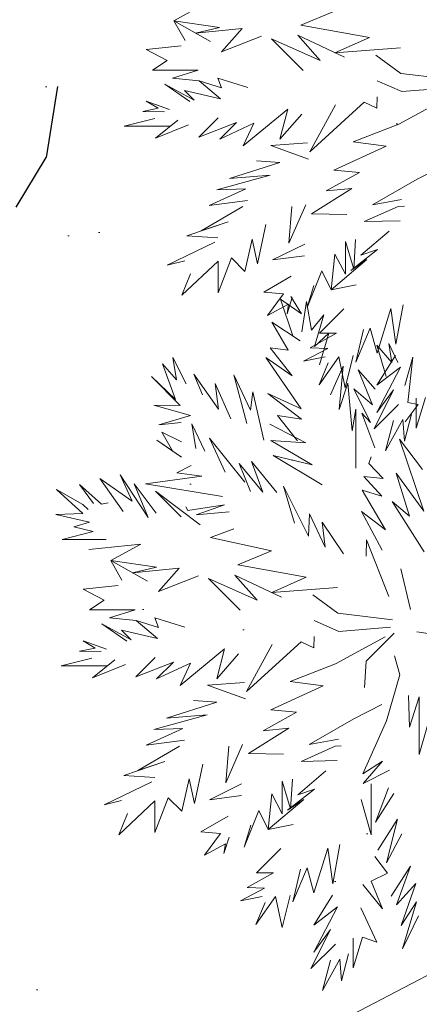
# Model space of a CAD drawing. Header units: millimetres. Extents: x 6487905018 to 6488192500, y 5882180700 to 5882375224.
# Tile 105 of 256: x 6488050383 to 6488051234, y 5882236511 to 5882238607. Entities that reach past the tile are written whole.
import ezdxf
from ezdxf.xclip import XClip

# ---------------------------------------------------------------- set-up
doc = ezdxf.new("R2010")
doc.units = ezdxf.units.MM
doc.header["$MEASUREMENT"] = 0
doc.header["$XCLIPFRAME"] = 2
doc.linetypes.add('2X1', pattern=[1000, 500, -500])
doc.linetypes.add('Wipeout_Contour', pattern=[1000, 0, -1000])
for name, color, linetype, lineweight in [('drzewa_Nr_pióra__154', 94, 'Continuous', 5), ('IE_Nr_pióra__114', 12, 'Continuous', 30), ('teren zielony_Nr_pióra__157', 93, 'Continuous', 0), ('Wymiarowanie_Nr_pióra__1', 7, 'Continuous', 0), ('Zamość 06.10._2_przewod_telekomunikacyjny__linia__Nr_pióra__30', 7, 'Continuous', 5)]:
    doc.layers.add(name, color=color, linetype=linetype, lineweight=lineweight)
for name, color, linetype in [('Mapa cyfrowa', 7, 'Continuous'), ('Wymiarowanie', 7, 'Continuous'), ('Zamość 06.10._2_Mapa cyfrowa', 7, 'Continuous')]:
    doc.layers.add(name, color=color, linetype=linetype)
doc.styles.add('GENERATED_STYLE_2', font='txt')
doc.dimstyles.new('GENERATED_STYLE__1', dxfattribs={"dimtxt": 750, "dimasz": 570, "dimexe": 0.18, "dimexo": 0, "dimgap": 0.09, "dimtad": 1, "dimlfac": 0.001, "dimzin": 0, "dimdsep": 46, "dimtxsty": 'GENERATED_STYLE_2', "dimblk": 'ARROWHEAD_11', "dimblk1": 'ARROWHEAD_11', "dimblk2": 'ARROWHEAD_11', "dimcen": 0.09, "dimclrd": 7, "dimclre": 7, "dimclrt": 7, "dimazin": 0, "dimtfac": 1, "dimtdec": 4, "dimtmove": 2, "dimatfit": 3, "dimfxl": 0, "dimtolj": 1, "dimtzin": 0, "dimarcsym": 0})
doc.dimstyles.new('GENERATED_STYLE__7', dxfattribs={"dimtxt": 750, "dimasz": 570, "dimexe": 0.18, "dimexo": 0, "dimgap": 0.09, "dimtad": 1, "dimtih": 1, "dimtoh": 1, "dimlfac": 0.001, "dimzin": 0, "dimdsep": 46, "dimtxsty": 'GENERATED_STYLE_2', "dimblk": 'ARROWHEAD_11', "dimblk1": 'ARROWHEAD_11', "dimblk2": 'ARROWHEAD_11', "dimcen": 0.09, "dimclrd": 7, "dimclre": 7, "dimclrt": 7, "dimazin": 0, "dimtfac": 1, "dimtdec": 4, "dimtmove": 2, "dimatfit": 3, "dimfxl": 0, "dimtolj": 1, "dimtzin": 0, "dimarcsym": 0})

# ---------------------------------------------------------------- blocks, each defined once
blk = doc.blocks.new('Rysunek_1_2')
at = {"color": 254, "linetype": 'Wipeout_Contour', "lineweight": 0, "ltscale": 70061284114.24681}
blk.add_wipeout([(6487915525.867126, 5882181505.900702), (6488146644.289524, 5882181505.900702), (6488146644.289524, 5882373115.540435), (6488107628.768834, 5882373115.540435), (6488107628.768834, 5882320263.490532), (6488101226.436201, 5882320263.490532), (6488101226.436201, 5882373115.540435), (6487915525.867126, 5882373115.540435)], dxfattribs=at).dxf.layer = 'Zamość 06.10._2_Mapa cyfrowa'
at = {"layer": 'Zamość 06.10._2_przewod_telekomunikacyjny__linia__Nr_pióra__30', "linetype": 'Continuous', "flags": 128}
blk.add_lwpolyline([(6488049100, 5882235450), (6488055860.000001, 5882238980.000001), (6488097929.581715, 5882250477.038958)], dxfattribs=at)
blk = doc.blocks.new('*D50', base_point=(6488045394.921593, 5882250647.102998))
at = {"layer": 'Wymiarowanie_Nr_pióra__1', "linetype": 'Continuous'}
for points in [[(6488032694.5168, 5882239773.395479), (6488032683.098729, 5882239830.797994), (6488032650.582817, 5882239879.461496), (6488032601.919314, 5882239911.977409), (6488032544.5168, 5882239923.395479), (6488032487.114285, 5882239911.977409), (6488032438.450783, 5882239879.461496), (6488032405.93487, 5882239830.797994), (6488032394.5168, 5882239773.395479), (6488032405.93487, 5882239715.992964), (6488032438.450783, 5882239667.329462), (6488032487.114285, 5882239634.813549), (6488032544.5168, 5882239623.395479), (6488032601.919314, 5882239634.813549), (6488032650.582817, 5882239667.329462), (6488032683.098729, 5882239715.992964)], [(6488052017.384399, 5882239773.395479), (6488052005.966329, 5882239830.797994), (6488051973.450417, 5882239879.461496), (6488051924.786914, 5882239911.977409), (6488051867.384399, 5882239923.395479), (6488051809.981884, 5882239911.977409), (6488051761.318382, 5882239879.461496), (6488051728.802469, 5882239830.797994), (6488051717.384399, 5882239773.395479), (6488051728.802469, 5882239715.992964), (6488051761.318382, 5882239667.329462), (6488051809.981884, 5882239634.813549), (6488051867.384399, 5882239623.395479), (6488051924.786914, 5882239634.813549), (6488051973.450417, 5882239667.329462), (6488052005.966329, 5882239715.992964)]]:
    blk.add_hatch(color=256, dxfattribs=at).paths.add_polyline_path(points)
for p, q in [((6488032544.5168, 5882239923.395479), (6488032544.5168, 5882240335.895479)), ((6488051867.384399, 5882239923.395479), (6488051867.384399, 5882240335.895479)), ((6488032244.5168, 5882239773.395479), (6488032394.5168, 5882239773.395479)), ((6488032694.5168, 5882239773.395479), (6488051717.384399, 5882239773.395479)), ((6488052017.384399, 5882239773.395479), (6488052167.384399, 5882239773.395479)), ((6488032544.5168, 5882239210.895479), (6488032544.5168, 5882239623.395479)), ((6488051867.384399, 5882239210.895479), (6488051867.384399, 5882239623.395479))]:
    blk.add_line(p, q, dxfattribs=at)
for centre in [(6488032544.5168, 5882239773.395479), (6488051867.384399, 5882239773.395479)]:
    blk.add_circle(centre, 150, dxfattribs=at)
at = {"layer": 'Wymiarowanie_Nr_pióra__1', "insert": (6488044970.268056, 5882239923.395479), "char_height": 750, "attachment_point": 7, "style": 'GENERATED_STYLE_2'}
blk.add_mtext('\\A1;{\\fArial|b1|i0|c238|p38;19,32}', dxfattribs=at)
blk = doc.blocks.new('ARROWHEAD_11')
at = {"color": 0, "linetype": 'Continuous', "lineweight": 0}
blk.add_line((0, 0), (-1, 0), dxfattribs=at)
at = {"color": 0, "linetype": 'Continuous', "lineweight": 0, "const_width": 0.25, "flags": 128}
blk.add_lwpolyline([(-0.125, 0, 1), (0.125, 0, 1)], format="xyb", close=True, dxfattribs=at)
blk = doc.blocks.new('*D76', base_point=(6488045394.921593, 5882250647.102998))
at = {"layer": 'Wymiarowanie_Nr_pióra__1', "linetype": 'Continuous'}
for points in [[(6488059031.653335, 5882241782.627208), (6488059020.235264, 5882241840.029723), (6488058987.719352, 5882241888.693226), (6488058939.055849, 5882241921.209138), (6488058881.653335, 5882241932.627208), (6488058824.250819, 5882241921.209138), (6488058775.587317, 5882241888.693226), (6488058743.071404, 5882241840.029723), (6488058731.653335, 5882241782.627208), (6488058743.071404, 5882241725.224693), (6488058775.587317, 5882241676.561191), (6488058824.250819, 5882241644.045279), (6488058881.653335, 5882241632.627208), (6488058939.055849, 5882241644.045279), (6488058987.719352, 5882241676.561191), (6488059020.235264, 5882241725.224693)], [(6488056482.518495, 5882226644.370366), (6488056471.100425, 5882226701.772881), (6488056438.584512, 5882226750.436383), (6488056389.92101, 5882226782.952296), (6488056332.518495, 5882226794.370366), (6488056275.11598, 5882226782.952296), (6488056226.452477, 5882226750.436383), (6488056193.936564, 5882226701.772881), (6488056182.518495, 5882226644.370366), (6488056193.936564, 5882226586.967852), (6488056226.452477, 5882226538.304349), (6488056275.11598, 5882226505.788436), (6488056332.518495, 5882226494.370366), (6488056389.92101, 5882226505.788436), (6488056438.584512, 5882226538.304349), (6488056471.100425, 5882226586.967852)]]:
    blk.add_hatch(color=256, dxfattribs=at).paths.add_polyline_path(points)
for p, q in [((6488058326.962568, 5882241876.031725), (6488058733.735797, 5882241807.535079)), ((6488059029.570872, 5882241757.719337), (6488059436.344101, 5882241689.222692)), ((6488058856.745463, 5882241634.70967), (6488056357.426366, 5882226792.287904)), ((6488055777.827728, 5882226737.774882), (6488056184.600957, 5882226669.278237)), ((6488056480.436032, 5882226619.462495), (6488056887.209261, 5882226550.96585)), ((6488056307.610623, 5882226496.452828), (6488056282.702753, 5882226348.535291))]:
    blk.add_line(p, q, dxfattribs=at)
for centre in [(6488058881.653335, 5882241782.627208), (6488056332.518495, 5882226644.370366)]:
    blk.add_circle(centre, 150, dxfattribs=at)
at = {"layer": 'Wymiarowanie_Nr_pióra__1', "insert": (6488057604.051624, 5882235098.808304), "char_height": 750, "attachment_point": 7, "rotation": 80.441619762, "style": 'GENERATED_STYLE_2'}
blk.add_mtext('\\A1;{\\fArial|b1|i0|c238|p38;15,35}', dxfattribs=at)

msp = doc.modelspace()

# ---------------------------------------------------------------- block references
at = {"layer": 'Mapa cyfrowa', "color": 22, "linetype": 'Continuous', "lineweight": 5}
ref = msp.add_blockref('Rysunek_1_2', (0, 0), dxfattribs=at)
XClip(ref).set_block_clipping_path([(6487915525.8671264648, 5882181505.9007024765), (6488146644.2895231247, 5882181505.9007024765), (6488146644.2895231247, 5882373115.5404348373), (6488107628.7688331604, 5882373115.5404348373), (6488107628.7688331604, 5882320263.4905319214), (6488101226.4362001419, 5882320263.4905319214), (6488101226.4362001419, 5882373115.5404348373), (6487915525.8671264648, 5882373115.5404348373)])

# ---------------------------------------------------------------- next in the draw order: hatches: boundary and pattern name
at = {"layer": 'teren zielony_Nr_pióra__157', "linetype": 'Continuous'}
h = msp.add_hatch(dxfattribs=at)
h.set_pattern_fill('płyty_kamienne', color=256, style=0, pattern_type=2)
h.set_pattern_definition([(45, (6488045394.9, 5882252147.1), (-477.297, 477.297), [0, -450, 0, -675]), (110, (6488046894.9, 5882252147.1), (634.293, 230.864), [0, -330, 0, -570])])
h.paths.add_polyline_path([(6488047566.699059, 5882255932.5327), (6488045555.029326, 5882243354.950158), (6488046140.947524, 5882232527.375745, 0.2070569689), (6488048206.599371, 5882228254.370432, 0.0243137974), (6488049407.91275, 5882227454.239101, 0.0023663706), (6488049528.889167, 5882227382.669014), (6488050419.958063, 5882227639.987889), (6488050422.409745, 5882227655.31354), (6488050730.000001, 5882229610.000001), (6488051058.251553, 5882231630.009551), (6488051118.989788, 5882232009.688929), (6488053911.431513, 5882249465.456784), (6488055989.23284, 5882262453.952582), (6488056194.365236, 5882263736.503895), (6488052143.069927, 5882263733.65154), (6488050824.942152, 5882255492.308228, 0.0532631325)])

# ---------------------------------------------------------------- next in the draw order: linework, layer by layer
at = {"layer": 'drzewa_Nr_pióra__154', "linetype": 'Continuous'}
for p, q in [((6488050711.042647, 5882238604.345313), (6488050775.402382, 5882238639.702565)), ((6488050981.865605, 5882238595.505086), (6488051053.157304, 5882238625.006505)), ((6488050808.149349, 5882238590.568927), (6488050711.042647, 5882238604.345313)), ((6488050734.899333, 5882238562.698708), (6488050711.042647, 5882238604.345313)), ((6488050711.042647, 5882238604.345313), (6488050789.289103, 5882238560.70097)), ((6488050757.480932, 5882238578.570599), (6488050808.149349, 5882238590.568927)), ((6488050856.84152, 5882238588.265893), (6488050757.480932, 5882238578.570599)), ((6488050812.445252, 5882238538.82363), (6488050856.84152, 5882238588.265893)), ((6488051127.516708, 5882238569.396976), (6488050981.865605, 5882238595.505086)), ((6488050897.837858, 5882238571.854185), (6488050812.445252, 5882238538.82363)), ((6488050986.420922, 5882238498.919885), (6488050918.983766, 5882238566.357041)), ((6488050918.983766, 5882238566.357041), (6488051022.61246, 5882238520.422466)), ((6488051022.61246, 5882238520.422466), (6488050975.500642, 5882238573.801808)), ((6488050975.500642, 5882238573.801808), (6488051074.529443, 5882238526.960279)), ((6488051053.764902, 5882238536.782097), (6488051127.516708, 5882238569.396976)), ((6488050652.403829, 5882238543.488092), (6488050726.712971, 5882238551.23795)), ((6488051193.787627, 5882238547.064969), (6488051053.764902, 5882238536.782097)), ((6488050696.786397, 5882238520.332776), (6488050652.403829, 5882238543.488092)), ((6488051194.343064, 5882238492.542441), (6488051141.301702, 5882238531.543443)), ((6488050665.882575, 5882238499.444206), (6488050696.786397, 5882238520.332776)), ((6488050762.758838, 5882238499.444206), (6488050665.882575, 5882238499.444206)), ((6488050708.565271, 5882238482.833734), (6488050762.758838, 5882238499.444206)), ((6488050764.888008, 5882238476.985433), (6488050708.565271, 5882238482.833734)), ((6488050812.850142, 5882238462.197066), (6488050804.611251, 5882238482.402238)), ((6488050804.611251, 5882238482.402238), (6488050868.71012, 5882238462.540617)), ((6488051311.34607, 5882238478.50208), (6488051194.343064, 5882238492.542441)), ((6488050745.026387, 5882238432.748185), (6488050691.761129, 5882238469.763024)), ((6488050691.761129, 5882238469.763024), (6488050754.647089, 5882238435.800944)), ((6488050810.43326, 5882238438.406122), (6488050764.888008, 5882238476.985433)), ((6488050764.888008, 5882238476.985433), (6488050812.850142, 5882238462.197066)), ((6488051196.414658, 5882238453.865011), (6488051144.421782, 5882238476.94204)), ((6488051306.66595, 5882238462.90168), (6488051196.414658, 5882238453.865011)), ((6488050754.647089, 5882238435.800944), (6488050734.070706, 5882238456.381089)), ((6488050734.070706, 5882238456.381089), (6488050810.43326, 5882238438.406122)), ((6488051143.398375, 5882238418.605298), (6488051143.98497, 5882238442.758442)), ((6488051189.974952, 5882238384.379663), (6488051295.169462, 5882238441.839874)), ((6488050644.78659, 5882238411.629865), (6488050677.631529, 5882238418.412077)), ((6488050677.631529, 5882238418.412077), (6488050652.037887, 5882238433.650986)), ((6488050652.037887, 5882238433.650986), (6488050701.69194, 5882238415.594967)), ((6488051000.461283, 5882238325.755436), (6488051116.428409, 5882238431.664388)), ((6488051055.062686, 5882238425.598001), (6488051000.461283, 5882238325.755436)), ((6488051116.428409, 5882238431.664388), (6488051143.398375, 5882238418.605298)), ((6488050690.954557, 5882238411.067336), (6488050644.78659, 5882238411.629865)), ((6488050805.514052, 5882238398.441748), (6488050764.137664, 5882238357.06536)), ((6488050858.779309, 5882238338.856884), (6488050953.573412, 5882238416.497767)), ((6488050953.573412, 5882238416.497767), (6488050937.181518, 5882238352.457441)), ((6488050937.181518, 5882238352.457441), (6488050983.365844, 5882238405.664156)), ((6488050605.228217, 5882238380.361792), (6488050670.540816, 5882238396.760233)), ((6488050703.76827, 5882238380.361792), (6488050605.228217, 5882238380.361792)), ((6488050719.74796, 5882238393.024942), (6488050671.899508, 5882238355.107302)), ((6488050671.899508, 5882238355.107302), (6488050742.505273, 5882238383.461695)), ((6488050764.137664, 5882238357.06536), (6488050844.410972, 5882238388.520633)), ((6488050844.410972, 5882238388.520633), (6488050808.707247, 5882238352.816908)), ((6488050808.707247, 5882238352.816908), (6488050881.185312, 5882238386.485851)), ((6488050881.185312, 5882238386.485851), (6488050858.779309, 5882238338.856884)), ((6488051189.974952, 5882238384.379663), (6488051093.252467, 5882238346.938701)), ((6488050917.346399, 5882238339.369285), (6488050995.843516, 5882238344.889983)), ((6488050997.655675, 5882238310.179148), (6488050917.346399, 5882238339.369285)), ((6488051163.45427, 5882238337.57846), (6488051052.047113, 5882238286.518183)), ((6488051093.252467, 5882238346.938701), (6488051163.45427, 5882238337.57846)), ((6488050829.605694, 5882238268.936696), (6488050936.777251, 5882238303.379825)), ((6488050936.777251, 5882238303.379825), (6488050887.327176, 5882238306.377658)), ((6488051228.975954, 5882238267.376657), (6488051288.598432, 5882238297.820302)), ((6488050802.916495, 5882238244.709216), (6488050916.585852, 5882238276.11041)), ((6488050916.585852, 5882238276.11041), (6488050829.605694, 5882238268.936696)), ((6488051106.584822, 5882238281.508909), (6488051035.530984, 5882238242.416015)), ((6488051052.047113, 5882238286.518183), (6488051106.584822, 5882238281.508909)), ((6488051133.813509, 5882238212.775253), (6488051228.975954, 5882238267.376657)), ((6488050786.69073, 5882238211.643783), (6488050864.339134, 5882238247.012461)), ((6488050864.339134, 5882238247.012461), (6488050802.916495, 5882238244.709216)), ((6488051090.333447, 5882238248.029588), (6488051004.254428, 5882238193.810118)), ((6488051035.530984, 5882238242.416015), (6488051090.333447, 5882238248.029588)), ((6488050769.05187, 5882238157.407883), (6488050857.686415, 5882238209.655173)), ((6488050868.063769, 5882238222.244638), (6488050786.69073, 5882238211.643783)), ((6488050956.167885, 5882238131.544243), (6488050991.849862, 5882238212.775253)), ((6488050962.2091, 5882238209.655173), (6488050956.167885, 5882238131.544243)), ((6488051116.679873, 5882238177.185633), (6488051188.850061, 5882238209.355348)), ((6488051196.143064, 5882238224.202492), (6488051133.813509, 5882238212.775253)), ((6488051188.850061, 5882238209.355348), (6488051202.002666, 5882238210.144414)), ((6488051004.254428, 5882238193.810118), (6488051079.212106, 5882238192.494733)), ((6488050739.123368, 5882238147.253571), (6488050826.485613, 5882238176.894332)), ((6488050826.485613, 5882238176.894332), (6488050769.05187, 5882238157.407883)), ((6488050889.56088, 5882238087.680878), (6488050906.95424, 5882238171.161927)), ((6488051193.2847, 5882238178.823772), (6488051116.679873, 5882238177.185633)), ((6488050804.645052, 5882238142.57345), (6488050739.123368, 5882238147.253571)), ((6488051109.28474, 5882238105.899418), (6488051169.398894, 5882238156.614527)), ((6488050697.002287, 5882238084.851967), (6488050798.404892, 5882238133.213209)), ((6488050862.366535, 5882238070.811606), (6488050877.935558, 5882238139.794379)), ((6488050877.935558, 5882238139.794379), (6488050889.56088, 5882238087.680878)), ((6488050989.784957, 5882238129.419842), (6488050921.10002, 5882238095.504065)), ((6488051076.370273, 5882238065.524257), (6488051076.370273, 5882238134.77325)), ((6488051076.370273, 5882238134.77325), (6488051094.091249, 5882238076.210454)), ((6488051094.091249, 5882238076.210454), (6488051098.203111, 5882238139.01581)), ((6488050921.10002, 5882238095.504065), (6488050989.154329, 5882238104.330626)), ((6488051046.451264, 5882238031.810604), (6488051054.251465, 5882238108.252568)), ((6488051054.251465, 5882238108.252568), (6488051076.370273, 5882238065.524257)), ((6488051087.69607, 5882238072.896113), (6488051144.84209, 5882238117.797857)), ((6488051144.84209, 5882238117.797857), (6488051109.28474, 5882238105.899418)), ((6488050734.266785, 5882238093.953358), (6488050697.002287, 5882238084.851967)), ((6488050728.203088, 5882238020.890324), (6488050805.159629, 5882238093.233509)), ((6488050805.159629, 5882238025.570444), (6488050833.585498, 5882238099.800801)), ((6488050805.159629, 5882238093.233509), (6488050805.159629, 5882238025.570444)), ((6488050833.585498, 5882238099.800801), (6488050862.366535, 5882238070.811606)), ((6488051046.451264, 5882238031.810604), (6488051122.156256, 5882238096.230205)), ((6488051122.156256, 5882238096.230205), (6488051087.69607, 5882238072.896113)), ((6488050746.464118, 5882238066.284472), (6488050728.203088, 5882238020.890324)), ((6488050994.969942, 5882237994.369642), (6488051026.170743, 5882238072.371646)), ((6488051026.170743, 5882238072.371646), (6488051046.451264, 5882238031.810604)), ((6488050960.948972, 5882238060.808356), (6488050902.927577, 5882238027.130484)), ((6488051009.390868, 5882238040.9926), (6488050994.969942, 5882237994.369642)), ((6488051099.492627, 5882238042.730885), (6488051046.451264, 5882238031.810604)), ((6488050902.927577, 5882238027.130484), (6488050944.601046, 5882238023.536391)), ((6488050944.601046, 5882238023.536391), (6488050910.727777, 5882237977.209202)), ((6488050910.727777, 5882237977.209202), (6488050955.251357, 5882238001.333218)), ((6488050964.462462, 5882237933.817168), (6488050938.217791, 5882238012.478459)), ((6488050938.217791, 5882238012.478459), (6488050983.001068, 5882237980.668406)), ((6488050952.200246, 5882237981.192776), (6488050963.002038, 5882238015.559685)), ((6488050955.251357, 5882238001.333218), (6488050952.200246, 5882237981.192776)), ((6488050983.001068, 5882237980.668406), (6488050960.216153, 5882238018.154369)), ((6488050960.216153, 5882238018.154369), (6488050983.001068, 5882237980.668406)), ((6488050983.62747, 5882237942.812327), (6488050993.746976, 5882238007.057656)), ((6488050993.746976, 5882238007.057656), (6488051004.497992, 5882237946.109234)), ((6488051183.734792, 5882237916.367639), (6488051199.126433, 5882237999.983858)), ((6488051004.497992, 5882237946.109234), (6488051030.428672, 5882237978.693249)), ((6488051030.428672, 5882237978.693249), (6488051010.798652, 5882237911.151119)), ((6488051021.490623, 5882237939.76824), (6488051073.258317, 5882237991.712982)), ((6488051143.86412, 5882237897.094192), (6488051173.453635, 5882237992.34892)), ((6488051173.453635, 5882237992.34892), (6488051183.734792, 5882237916.367639)), ((6488050954.324715, 5882237903.871373), (6488050919.665827, 5882237963.092849)), ((6488050919.665827, 5882237963.092849), (6488050980.19462, 5882237923.535824)), ((6488051001.210102, 5882237908.567438), (6488051057.44969, 5882237939.605312)), ((6488051010.798652, 5882237911.151119), (6488051041.348952, 5882237939.692247)), ((6488051057.44969, 5882237939.605312), (6488051021.490623, 5882237939.76824)), ((6488051041.348952, 5882237939.692247), (6488051021.501532, 5882237872.540533)), ((6488051099.006179, 5882237878.298399), (6488051129.399454, 5882237950.642011)), ((6488051115.093028, 5882237947.568439), (6488051099.006179, 5882237878.298399)), ((6488051129.399454, 5882237950.642011), (6488051143.86412, 5882237897.094192)), ((6488051175.278747, 5882237877.159898), (6488051168.661392, 5882237917.772445)), ((6488051168.661392, 5882237917.772445), (6488051187.992721, 5882237877.290644)), ((6488050962.75352, 5882237848.814912), (6488050916.545746, 5882237908.491446)), ((6488050916.545746, 5882237908.491446), (6488050954.324715, 5882237903.871373)), ((6488050987.169742, 5882237880.486716), (6488051038.760307, 5882237907.285174)), ((6488051038.760307, 5882237907.285174), (6488051001.210102, 5882237908.567438)), ((6488051163.0419, 5882237847.33157), (6488051143.523876, 5882237914.090023)), ((6488051143.523876, 5882237914.090023), (6488051175.278747, 5882237877.159898)), ((6488050714.988981, 5882237798.509414), (6488050687.219854, 5882237874.170564)), ((6488050687.219854, 5882237874.170564), (6488050716.707694, 5882237840.227742)), ((6488050716.707694, 5882237840.227742), (6488050709.060415, 5882237888.210924)), ((6488050709.060415, 5882237888.210924), (6488050737.141137, 5882237832.049481)), ((6488050982.06743, 5882237779.008119), (6488050907.185506, 5882237888.210924)), ((6488050907.185506, 5882237888.210924), (6488050962.75352, 5882237848.814912)), ((6488051033.587612, 5882237889.164748), (6488050987.169742, 5882237880.486716)), ((6488051020.328258, 5882237829.738804), (6488051062.222654, 5882237889.450047)), ((6488051040.068238, 5882237876.66007), (6488051020.328258, 5882237829.738804)), ((6488051062.222654, 5882237889.450047), (6488051076.229693, 5882237823.238637)), ((6488051076.229693, 5882237823.238637), (6488051093.093706, 5882237891.950631)), ((6488051183.026594, 5882237892.491216), (6488051143.51607, 5882237828.768085)), ((6488051202.992003, 5882237828.456515), (6488051219.964625, 5882237888.560665)), ((6488051219.964625, 5882237888.560665), (6488051209.712229, 5882237792.22454)), ((6488050772.42076, 5882237808.394391), (6488050753.726092, 5882237852.565475)), ((6488050753.726092, 5882237852.565475), (6488050806.134133, 5882237778.272996)), ((6488051044.469033, 5882237808.64888), (6488051071.56988, 5882237869.254023)), ((6488051071.56988, 5882237869.254023), (6488051063.189514, 5882237777.448079)), ((6488051134.51045, 5882237787.550983), (6488051103.750556, 5882237861.690243)), ((6488051103.750556, 5882237861.690243), (6488051139.863584, 5882237820.281595)), ((6488051193.772611, 5882237867.535856), (6488051143.427484, 5882237771.121529)), ((6488051143.51607, 5882237828.768085), (6488051193.772611, 5882237867.535856)), ((6488050724.854461, 5882237785.952486), (6488050663.488159, 5882237847.318788)), ((6488050663.488159, 5882237847.318788), (6488050714.988981, 5882237798.509414)), ((6488050806.134133, 5882237778.272996), (6488050799.349787, 5882237832.621065)), ((6488050799.349787, 5882237832.621065), (6488050832.303582, 5882237757.167558)), ((6488050866.624464, 5882237747.807318), (6488050838.543742, 5882237850.769962)), ((6488050838.543742, 5882237850.769962), (6488050874.66953, 5882237775.628628)), ((6488051063.189514, 5882237777.448079), (6488051081.624793, 5882237833.623466)), ((6488051081.624793, 5882237833.623466), (6488051090.971751, 5882237731.904655)), ((6488050874.66953, 5882237775.628628), (6488050879.104784, 5882237814.889041)), ((6488050879.104784, 5882237814.889041), (6488050902.505385, 5882237711.926395)), ((6488050982.820415, 5882237756.581796), (6488050911.408122, 5882237811.514796)), ((6488050911.408122, 5882237811.514796), (6488050982.06743, 5882237779.008119)), ((6488051129.924, 5882237749.839271), (6488051094.176571, 5882237821.169744)), ((6488051094.176571, 5882237821.169744), (6488051134.51045, 5882237787.550983)), ((6488051178.936461, 5882237819.05786), (6488051137.3704, 5882237735.964603)), ((6488051143.427484, 5882237771.121529), (6488051178.936461, 5882237819.05786)), ((6488051209.712229, 5882237792.22454), (6488051231.223645, 5882237788.027555)), ((6488051227.036489, 5882237737.524644), (6488051247.284741, 5882237802.750957)), ((6488051227.036489, 5882237801.134808), (6488051227.036489, 5882237737.524644)), ((6488050746.35825, 5882237764.803653), (6488050668.499373, 5882237786.808319)), ((6488050668.499373, 5882237786.808319), (6488050724.854461, 5882237785.952486)), ((6488051090.971751, 5882237731.904655), (6488051098.38026, 5882237777.862206)), ((6488051098.38026, 5882237777.862206), (6488051098.38026, 5882237652.644873)), ((6488051138.866436, 5882237696.04272), (6488051111.550756, 5882237769.647879)), ((6488051111.550756, 5882237769.647879), (6488051129.924, 5882237749.839271)), ((6488051137.3704, 5882237735.964603), (6488051189.631743, 5882237788.225946)), ((6488051231.223645, 5882237788.027555), (6488051203.593121, 5882237750.927398)), ((6488050679.419654, 5882237744.687237), (6488050746.35825, 5882237764.803653)), ((6488050727.035238, 5882237749.54323), (6488050679.419654, 5882237744.687237)), ((6488050974.1415, 5882237710.603002), (6488050932.015996, 5882237764.686152)), ((6488050932.015996, 5882237764.686152), (6488050982.820415, 5882237756.581796)), ((6488051161.771892, 5882237689.595203), (6488051198.775455, 5882237756.254997)), ((6488051178.946579, 5882237753.719727), (6488051161.771892, 5882237689.595203)), ((6488051198.775455, 5882237756.254997), (6488051202.332933, 5882237709.875725)), ((6488051202.332933, 5882237709.875725), (6488051217.375841, 5882237767.623917)), ((6488050707.997619, 5882237689.343271), (6488050685.659815, 5882237729.086837)), ((6488050685.659815, 5882237729.086837), (6488050727.656055, 5882237708.206396)), ((6488050757.95644, 5882237694.34615), (6488050749.148366, 5882237746.736427)), ((6488050749.148366, 5882237746.736427), (6488050776.825777, 5882237688.615344)), ((6488050992.134266, 5882237706.564242), (6488050915.210949, 5882237746.382338)), ((6488050727.723909, 5882237675.948595), (6488050674.739534, 5882237711.926395)), ((6488050674.739534, 5882237711.926395), (6488050707.997619, 5882237689.343271)), ((6488050820.744827, 5882237644.092792), (6488050787.137541, 5882237715.967304)), ((6488050787.137541, 5882237715.967304), (6488050862.079509, 5882237622.404192)), ((6488051005.963622, 5882237659.797982), (6488050917.845885, 5882237711.552672)), ((6488050917.845885, 5882237711.552672), (6488050992.134266, 5882237706.564242)), ((6488051243.731796, 5882237560.812016), (6488051191.474136, 5882237714.425803)), ((6488051191.474136, 5882237714.425803), (6488051240.611716, 5882237649.7343)), ((6488050930.721272, 5882237600.953641), (6488050876.379876, 5882237666.735331)), ((6488050876.379876, 5882237666.735331), (6488050900.945346, 5882237601.163549)), ((6488051027.308592, 5882237616.76395), (6488050922.785907, 5882237679.165554)), ((6488050922.785907, 5882237679.165554), (6488051005.963622, 5882237659.797982)), ((6488051131.426349, 5882237676.236733), (6488051126.273152, 5882237662.518599)), ((6488050717.645798, 5882237642.424706), (6488050747.676569, 5882237658.15511)), ((6488050770.557158, 5882237635.274523), (6488050717.645798, 5882237642.424706)), ((6488050900.945346, 5882237601.163549), (6488050849.970747, 5882237662.45625)), ((6488050849.970747, 5882237662.45625), (6488050874.424664, 5882237602.72359)), ((6488051126.273152, 5882237662.518599), (6488051156.783731, 5882237630.227383)), ((6488050603.289699, 5882237560.082495), (6488050553.368416, 5882237630.284298)), ((6488050553.368416, 5882237630.284298), (6488050622.65635, 5882237582.243139)), ((6488050622.65635, 5882237582.243139), (6488050597.049538, 5882237638.084498)), ((6488050597.049538, 5882237638.084498), (6488050656.331061, 5882237547.602174)), ((6488050651.026925, 5882237618.948007), (6488050770.557158, 5882237635.274523)), ((6488051156.783731, 5882237630.227383), (6488051115.76053, 5882237634.533329)), ((6488051115.76053, 5882237634.533329), (6488051154.339244, 5882237592.556827)), ((6488051213.20781, 5882237550.331781), (6488051184.218282, 5882237641.81114)), ((6488051184.218282, 5882237641.81114), (6488051243.731796, 5882237560.812016)), ((6488050517.462002, 5882237555.625901), (6488050461.326051, 5882237606.883697)), ((6488050461.326051, 5882237606.883697), (6488050517.31088, 5882237575.24449)), ((6488050540.05729, 5882237576.994144), (6488050510.416528, 5882237617.555186)), ((6488050510.416528, 5882237617.555186), (6488050557.118833, 5882237575.433262)), ((6488050656.331061, 5882237547.602174), (6488050626.690299, 5882237619.364017)), ((6488050626.690299, 5882237619.364017), (6488050673.491502, 5882237556.962414)), ((6488050814.888296, 5882237592.373421), (6488050651.026925, 5882237618.948007)), ((6488050726.532865, 5882237549.162214), (6488050671.931461, 5882237603.763617)), ((6488050671.931461, 5882237603.763617), (6488050767.093906, 5882237532.001773)), ((6488050997.66783, 5882237507.561145), (6488050944.704423, 5882237614.262559)), ((6488050944.704423, 5882237614.262559), (6488050968.027069, 5882237535.641867)), ((6488051154.339244, 5882237592.556827), (6488051112.052433, 5882237605.693058)), ((6488051112.052433, 5882237605.693058), (6488051161.973716, 5882237521.450893)), ((6488051244.062921, 5882237474.034001), (6488051175.724039, 5882237581.643066)), ((6488051175.724039, 5882237581.643066), (6488051213.20781, 5882237550.331781)), ((6488050517.31088, 5882237575.24449), (6488050528.421082, 5882237564.239161)), ((6488050557.118833, 5882237575.433262), (6488050570.971263, 5882237578.906672)), ((6488050740.964954, 5882237562.37198), (6488050736.599321, 5882237569.852818)), ((6488050736.599321, 5882237569.852818), (6488050740.964954, 5882237562.37198)), ((6488050818.764898, 5882237574.492256), (6488050740.964954, 5882237562.37198)), ((6488050758.446506, 5882237553.130902), (6488050818.764898, 5882237574.492256)), ((6488050829.26711, 5882237559.183182), (6488050758.446506, 5882237553.130902)), ((6488051161.973716, 5882237521.450893), (6488051110.492393, 5882237560.451896)), ((6488051110.492393, 5882237560.451896), (6488051154.582832, 5882237478.032494)), ((6488050459.766011, 5882237553.842334), (6488050517.462002, 5882237555.625901)), ((6488050531.392716, 5882237537.376432), (6488050459.766011, 5882237553.842334)), ((6488051000.32344, 5882237555.364464), (6488050997.66783, 5882237507.561145)), ((6488051033.548752, 5882237484.160543), (6488051000.32344, 5882237555.364464)), ((6488050473.201044, 5882237500.436365), (6488050539.293868, 5882237517.711777)), ((6488050497.912079, 5882237527.243592), (6488050531.392716, 5882237537.376432)), ((6488050539.293868, 5882237517.711777), (6488050497.912079, 5882237527.243592)), ((6488050789.147635, 5882237505.141179), (6488050839.124475, 5882237523.249773)), ((6488051072.549754, 5882237470.120183), (6488051026.964762, 5882237537.462519)), ((6488051026.964762, 5882237537.462519), (6488051033.548752, 5882237484.160543)), ((6488050566.776278, 5882237500.436365), (6488050473.201044, 5882237500.436365)), ((6488050918.883674, 5882237476.221001), (6488050789.147635, 5882237505.141179)), ((6488051121.17725, 5882237499.968069), (6488051120.910996, 5882237465.440063)), ((6488051169.154841, 5882237379.600769), (6488051121.17725, 5882237499.968069)), ((6488050641.128752, 5882237490.917061), (6488050529.967814, 5882237478.96041)), ((6488050576.769017, 5882237455.559809), (6488050641.128752, 5882237490.917061)), ((6488050847.591975, 5882237446.719582), (6488050918.883674, 5882237476.221001)), ((6488050673.875719, 5882237441.783422), (6488050576.769017, 5882237455.559809)), ((6488050600.625703, 5882237413.913203), (6488050576.769017, 5882237455.559809)), ((6488050576.769017, 5882237455.559809), (6488050655.015472, 5882237411.915464)), ((6488050623.207302, 5882237429.785094), (6488050673.875719, 5882237441.783422)), ((6488050722.56789, 5882237439.480389), (6488050623.207302, 5882237429.785094)), ((6488050678.171622, 5882237390.038126), (6488050722.56789, 5882237439.480389)), ((6488050993.243077, 5882237420.611472), (6488050847.591975, 5882237446.719582)), ((6488051194.347348, 5882237437.930927), (6488051214.810817, 5882237351.46227)), ((6488050763.564228, 5882237423.06868), (6488050678.171622, 5882237390.038126)), ((6488050852.147292, 5882237350.13438), (6488050784.710135, 5882237417.571537)), ((6488050784.710135, 5882237417.571537), (6488050888.33883, 5882237371.636962)), ((6488050888.33883, 5882237371.636962), (6488050841.227012, 5882237425.016304)), ((6488050841.227012, 5882237425.016304), (6488050940.255813, 5882237378.174774)), ((6488050919.491272, 5882237387.996593), (6488050993.243077, 5882237420.611472)), ((6488050518.130198, 5882237394.702587), (6488050592.439341, 5882237402.452446)), ((6488050562.512767, 5882237371.547272), (6488050518.130198, 5882237394.702587)), ((6488051059.513997, 5882237398.279465), (6488050919.491272, 5882237387.996593)), ((6488050531.608945, 5882237350.658702), (6488050562.512767, 5882237371.547272)), ((6488051060.069433, 5882237343.756937), (6488051007.02807, 5882237382.757938)), ((6488050628.485207, 5882237350.658702), (6488050531.608945, 5882237350.658702)), ((6488050574.291641, 5882237334.048229), (6488050628.485207, 5882237350.658702)), ((6488050630.614378, 5882237328.199928), (6488050574.291641, 5882237334.048229)), ((6488050676.15963, 5882237289.620618), (6488050630.614378, 5882237328.199928)), ((6488050630.614378, 5882237328.199928), (6488050678.576511, 5882237313.411562)), ((6488050678.576511, 5882237313.411562), (6488050670.337621, 5882237333.616734)), ((6488050670.337621, 5882237333.616734), (6488050734.43649, 5882237313.755113)), ((6488051062.141027, 5882237305.079507), (6488051010.148151, 5882237328.156536)), ((6488051177.072439, 5882237329.716576), (6488051060.069433, 5882237343.756937)), ((6488050610.752757, 5882237283.962681), (6488050557.487499, 5882237320.97752)), ((6488050557.487499, 5882237320.97752), (6488050620.373459, 5882237287.01544)), ((6488050620.373459, 5882237287.01544), (6488050599.797076, 5882237307.595585)), ((6488050599.797076, 5882237307.595585), (6488050676.15963, 5882237289.620618)), ((6488051172.39232, 5882237314.116175), (6488051062.141027, 5882237305.079507)), ((6488051009.124744, 5882237269.819793), (6488051009.71134, 5882237293.972938)), ((6488051055.701322, 5882237235.594158), (6488051160.895832, 5882237293.05437)), ((6488051120.459593, 5882237241.385842), (6488051179.990723, 5882237300.916971)), ((6488051319.185278, 5882237290.906412), (6488051228.553762, 5882237303.861512)), ((6488050510.512959, 5882237262.84436), (6488050543.357899, 5882237269.626573)), ((6488050543.357899, 5882237269.626573), (6488050517.764256, 5882237284.865481)), ((6488050517.764256, 5882237284.865481), (6488050567.41831, 5882237266.809462)), ((6488050724.505679, 5882237190.07138), (6488050819.299781, 5882237267.712263)), ((6488050819.299781, 5882237267.712263), (6488050802.907887, 5882237203.671937)), ((6488050866.187653, 5882237176.969932), (6488050982.154778, 5882237282.878883)), ((6488050920.789055, 5882237276.812497), (6488050866.187653, 5882237176.969932)), ((6488050982.154778, 5882237282.878883), (6488051009.124744, 5882237269.819793)), ((6488050470.954586, 5882237231.576286), (6488050536.267186, 5882237247.974728)), ((6488050556.680927, 5882237262.281832), (6488050510.512959, 5882237262.84436)), ((6488050585.474329, 5882237244.239438), (6488050537.625878, 5882237206.321796)), ((6488050671.240422, 5882237249.656243), (6488050629.864034, 5882237208.279856)), ((6488050802.907887, 5882237203.671937), (6488050849.092214, 5882237256.878652)), ((6488051192.405777, 5882237212.32524), (6488051180.941339, 5882237253.316213)), ((6488050569.494639, 5882237231.576286), (6488050470.954586, 5882237231.576286)), ((6488050537.625878, 5882237206.321796), (6488050608.231642, 5882237234.67619)), ((6488050629.864034, 5882237208.279856), (6488050710.137341, 5882237239.735127)), ((6488050710.137341, 5882237239.735127), (6488050674.433617, 5882237204.031404)), ((6488050674.433617, 5882237204.031404), (6488050746.911681, 5882237237.700347)), ((6488050746.911681, 5882237237.700347), (6488050724.505679, 5882237190.07138)), ((6488051055.701322, 5882237235.594158), (6488050958.978836, 5882237198.153196)), ((6488051117.459964, 5882237185.450116), (6488051120.459593, 5882237241.385842)), ((6488051163.780898, 5882237114.472646), (6488051192.405777, 5882237212.32524)), ((6488050783.072769, 5882237190.58378), (6488050861.569885, 5882237196.104479)), ((6488050863.382045, 5882237161.393643), (6488050783.072769, 5882237190.58378)), ((6488051029.18064, 5882237188.792955), (6488050917.773482, 5882237137.732678)), ((6488050958.978836, 5882237198.153196), (6488051029.18064, 5882237188.792955)), ((6488051211.143715, 5882237168.233707), (6488051213.015763, 5882237100.839975)), ((6488051213.015763, 5882237100.839975), (6488051233.735314, 5882237165.835468)), ((6488051233.735314, 5882237165.835468), (6488051233.735314, 5882237042.806485)), ((6488050695.332063, 5882237120.151192), (6488050802.503621, 5882237154.59432)), ((6488050802.503621, 5882237154.59432), (6488050753.053546, 5882237157.592154)), ((6488051094.702323, 5882237118.591152), (6488051154.324801, 5882237149.034798)), ((6488050668.642865, 5882237095.923712), (6488050782.312221, 5882237127.324905)), ((6488050782.312221, 5882237127.324905), (6488050695.332063, 5882237120.151192)), ((6488050972.311192, 5882237132.723405), (6488050901.257354, 5882237093.63051)), ((6488050917.773482, 5882237137.732678), (6488050972.311192, 5882237132.723405)), ((6488050999.539879, 5882237063.989749), (6488051094.702323, 5882237118.591152)), ((6488050652.4171, 5882237062.858278), (6488050730.065504, 5882237098.226956)), ((6488050730.065504, 5882237098.226956), (6488050668.642865, 5882237095.923712)), ((6488050956.059816, 5882237099.244083), (6488050869.980798, 5882237045.024613)), ((6488050901.257354, 5882237093.63051), (6488050956.059816, 5882237099.244083)), ((6488051113.859615, 5882237002.14976), (6488051163.780898, 5882237114.472646)), ((6488051233.735314, 5882237042.806485), (6488051251.563564, 5882237104.689258)), ((6488050634.778239, 5882237008.622378), (6488050723.412785, 5882237060.869669)), ((6488050733.790139, 5882237073.459134), (6488050652.4171, 5882237062.858278)), ((6488050821.894255, 5882236982.758739), (6488050857.576231, 5882237063.989749)), ((6488050827.93547, 5882237060.869669), (6488050821.894255, 5882236982.758739)), ((6488050982.406241, 5882237028.400128), (6488051054.576431, 5882237060.569843)), ((6488051061.869432, 5882237075.416987), (6488050999.539879, 5882237063.989749)), ((6488051054.576431, 5882237060.569843), (6488051067.729035, 5882237061.35891)), ((6488050869.980798, 5882237045.024613), (6488050944.938476, 5882237043.709228)), ((6488050604.849738, 5882236998.468065), (6488050692.211983, 5882237028.108828)), ((6488050692.211983, 5882237028.108828), (6488050634.778239, 5882237008.622378)), ((6488050755.28725, 5882236938.895373), (6488050772.680609, 5882237022.376422)), ((6488051059.01107, 5882237030.038268), (6488050982.406241, 5882237028.400128)), ((6488051155.596038, 5882237028.950497), (6488051113.859615, 5882237002.14976)), ((6488051113.952214, 5882236981.026541), (6488051155.596038, 5882237028.950497)), ((6488050670.371422, 5882236993.787946), (6488050604.849738, 5882236998.468065)), ((6488050975.01111, 5882236957.113914), (6488051035.125264, 5882237007.829022)), ((6488051170.021058, 5882237009.949961), (6488051113.952214, 5882236981.026541)), ((6488050562.728656, 5882236936.066463), (6488050664.131262, 5882236984.427705)), ((6488050728.092905, 5882236922.026102), (6488050743.661927, 5882236991.008875)), ((6488050743.661927, 5882236991.008875), (6488050755.28725, 5882236938.895373)), ((6488050855.511327, 5882236980.634337), (6488050786.826389, 5882236946.718559)), ((6488050942.096642, 5882236916.738752), (6488050942.096642, 5882236985.987745)), ((6488050942.096642, 5882236985.987745), (6488050959.817618, 5882236927.42495)), ((6488050959.817618, 5882236927.42495), (6488050963.929481, 5882236990.230306)), ((6488051131.548549, 5882236871.704562), (6488051131.326329, 5882236980.562844)), ((6488051140.380297, 5882236899.187115), (6488051168.123844, 5882236972.205993)), ((6488050670.885998, 5882236876.78494), (6488050699.311867, 5882236951.015297)), ((6488050699.311867, 5882236951.015297), (6488050728.092905, 5882236922.026102)), ((6488050786.826389, 5882236946.718559), (6488050854.880699, 5882236955.545122)), ((6488050912.177634, 5882236883.0251), (6488050919.977835, 5882236959.467064)), ((6488050919.977835, 5882236959.467064), (6488050942.096642, 5882236916.738752)), ((6488050953.42244, 5882236924.110609), (6488051010.568459, 5882236969.012352)), ((6488051010.568459, 5882236969.012352), (6488050975.01111, 5882236957.113914)), ((6488051179.381299, 5882236960.028678), (6488051140.380297, 5882236899.187115)), ((6488050599.993155, 5882236945.167853), (6488050562.728656, 5882236936.066463)), ((6488050593.929458, 5882236872.104819), (6488050670.885998, 5882236944.448004)), ((6488050670.885998, 5882236944.448004), (6488050670.885998, 5882236876.78494)), ((6488050912.177634, 5882236883.0251), (6488050987.882626, 5882236947.4447)), ((6488050987.882626, 5882236947.4447), (6488050953.42244, 5882236924.110609)), ((6488051110.302724, 5882236946.986743), (6488051131.548549, 5882236871.704562)), ((6488050612.190487, 5882236917.498967), (6488050593.929458, 5882236872.104819)), ((6488050826.675342, 5882236912.022852), (6488050768.653947, 5882236878.344979)), ((6488050860.696311, 5882236845.584138), (6488050891.897113, 5882236923.586142)), ((6488050891.897113, 5882236923.586142), (6488050912.177634, 5882236883.0251)), ((6488050875.117238, 5882236892.207096), (6488050860.696311, 5882236845.584138)), ((6488050965.218997, 5882236893.94538), (6488050912.177634, 5882236883.0251)), ((6488051187.181499, 5882236905.427276), (6488051145.840068, 5882236839.434245)), ((6488051164.089536, 5882236812.311656), (6488051187.181499, 5882236905.427276)), ((6488050768.653947, 5882236878.344979), (6488050810.327415, 5882236874.750887)), ((6488050810.327415, 5882236874.750887), (6488050776.454147, 5882236828.423697)), ((6488051196.541739, 5882236874.226474), (6488051164.089536, 5882236812.311656)), ((6488050776.454147, 5882236828.423697), (6488050820.977727, 5882236852.547713)), ((6488050817.926616, 5882236832.407271), (6488050828.728407, 5882236866.77418)), ((6488050820.977727, 5882236852.547713), (6488050817.926616, 5882236832.407271)), ((6488051049.461161, 5882236767.582134), (6488051064.852803, 5882236851.198354)), ((6488050887.216992, 5882236790.982735), (6488050938.984687, 5882236842.927478)), ((6488051009.59049, 5882236748.308687), (6488051039.180004, 5882236843.563416)), ((6488051039.180004, 5882236843.563416), (6488051049.461161, 5882236767.582134)), ((6488051165.980476, 5882236790.38229), (6488051138.820257, 5882236825.865232)), ((6488051215.26222, 5882236805.58471), (6488051173.61335, 5882236741.501743)), ((6488051185.299612, 5882236723.097817), (6488051215.26222, 5882236805.58471)), ((6488050866.936472, 5882236759.781934), (6488050923.176059, 5882236790.819808)), ((6488050923.176059, 5882236790.819808), (6488050887.216992, 5882236790.982735)), ((6488050964.732549, 5882236729.512895), (6488050995.125824, 5882236801.856506)), ((6488050980.819398, 5882236798.782935), (6488050964.732549, 5882236729.512895)), ((6488050995.125824, 5882236801.856506), (6488051009.59049, 5882236748.308687)), ((6488051131.538293, 5882236773.149253), (6488051165.980476, 5882236790.38229)), ((6488051113.859615, 5882236766.583708), (6488051155.429319, 5882236714.250354)), ((6488051155.429319, 5882236714.250354), (6488051131.538293, 5882236773.149253)), ((6488051226.182501, 5882236768.143748), (6488051185.299612, 5882236723.097817)), ((6488051194.962879, 5882236678.912847), (6488051226.182501, 5882236768.143748)), ((6488050852.896111, 5882236731.701212), (6488050904.486677, 5882236758.49967)), ((6488050904.486677, 5882236758.49967), (6488050866.936472, 5882236759.781934)), ((6488050941.956063, 5882236674.453133), (6488050958.820076, 5882236743.165127)), ((6488051048.752964, 5882236743.705711), (6488051009.24244, 5882236679.98258)), ((6488050899.313981, 5882236740.379244), (6488050852.896111, 5882236731.701212)), ((6488050886.054626, 5882236680.9533), (6488050927.949023, 5882236740.664542)), ((6488050905.794608, 5882236727.874566), (6488050886.054626, 5882236680.9533)), ((6488050927.949023, 5882236740.664542), (6488050941.956063, 5882236674.453133)), ((6488051227.742541, 5882236729.142746), (6488051194.962879, 5882236678.912847)), ((6488051198.10178, 5882236629.300181), (6488051227.742541, 5882236729.142746)), ((6488051059.498981, 5882236718.750352), (6488051009.153853, 5882236622.336024)), ((6488051009.24244, 5882236679.98258), (6488051059.498981, 5882236718.750352)), ((6488051143.500377, 5882236643.340542), (6488051109.179495, 5882236716.662426)), ((6488051232.422662, 5882236699.501985), (6488051198.10178, 5882236629.300181)), ((6488051044.662831, 5882236670.272356), (6488051003.09677, 5882236587.179099)), ((6488051009.153853, 5882236622.336024), (6488051044.662831, 5882236670.272356)), ((6488051003.09677, 5882236587.179099), (6488051055.358112, 5882236639.440442)), ((6488051092.762859, 5882236588.73914), (6488051113.011111, 5882236653.965451)), ((6488051092.762859, 5882236652.349303), (6488051092.762859, 5882236588.73914)), ((6488051113.011111, 5882236653.965451), (6488051143.500377, 5882236643.340542)), ((6488051068.059303, 5882236561.09022), (6488051083.10221, 5882236618.838412)), ((6488051027.49826, 5882236540.809699), (6488051064.501823, 5882236607.469493)), ((6488051044.672949, 5882236604.934222), (6488051027.49826, 5882236540.809699)), ((6488051064.501823, 5882236607.469493), (6488051068.059303, 5882236561.09022))]:
    msp.add_line(p, q, dxfattribs=at)
at = {"layer": 'IE_Nr_pióra__114', "linetype": '2X1'}
for p in [(6488051411.1074, 5882244389.687685), (6488047273.438349, 5882233072.293283)]:
    msp.add_line(p, (6488050439.069587, 5882238313.404606), dxfattribs=at)

# ---------------------------------------------------------------- next in the draw order: dimensions: what is measured, and where the dimension line sits
at = {"layer": 'Wymiarowanie', "linetype": 'Continuous'}
dim = msp.add_linear_dim(base=(6488056332.518495, 5882226644.370366), p1=(6488046904.653725, 5882243799.437155), p2=(6488050419.958063, 5882227639.987889), angle=260.441619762, dimstyle='GENERATED_STYLE__1', dxfattribs=at)
dim.commit()
dim.dimension.update_dxf_attribs({"geometry": '*D76', "text_midpoint": (6488057447.184584, 5882236425.562146), "dimtype": 160, "text_rotation": 80.441619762})
dim = msp.add_linear_dim(base=(6488051867.384399, 5882239773.395479), p1=(6488032544.5168, 5882239773.395479), p2=(6488051867.384399, 5882236682.878859), dimstyle='GENERATED_STYLE__7', dxfattribs=at)
dim.commit()
dim.dimension.update_dxf_attribs({"geometry": '*D50', "text_midpoint": (6488046252.554306, 5882240298.395479), "dimtype": 160})

doc.saveas('drawing.dxf')
